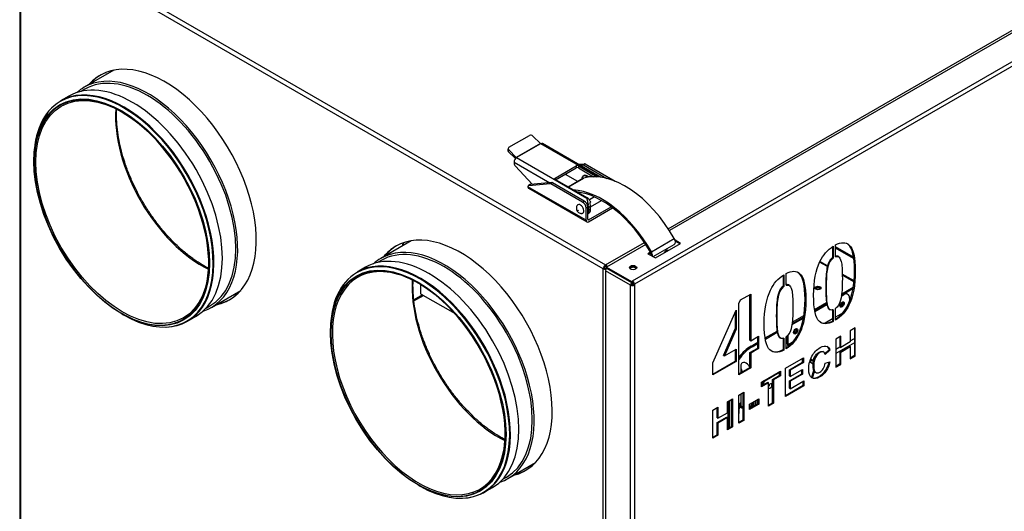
# Model space of a CAD drawing. Header units: millimetres. Extents: x 236 to 3393, y 257 to 3307.
# Tile 6 of 9: x 2422 to 3031, y 633 to 937. Entities that reach past the tile are written whole.
import ezdxf

# ---------------------------------------------------------------- set-up
doc = ezdxf.new("R2010")
doc.units = ezdxf.units.MM
for name, color, linetype in [('BLASZKA_PRZEGROD', 7, 'Continuous'), ('BLASZKA_SILOWNIK', 7, 'Continuous'), ('BOK_LEWY_H_CF_PK', 7, 'Continuous'), ('BURTA', 7, 'Continuous'), ('Domyślne', 7, 'Continuous'), ('DRZWI_ZEW_H', 7, 'Continuous'), ('KOLNIERZ_160_PK', 7, 'Continuous'), ('OBUDOWA_H', 7, 'Continuous'), ('POLKA_WENTYLATOR', 7, 'Continuous'), ('PRZEGRODA_BYPASS', 7, 'Continuous'), ('SIŁOWNIK_2', 7, 'Continuous'), ('SIŁOWNIK_BELIMO', 7, 'Continuous'), ('SUFIT_H_CF_PK', 7, 'Continuous'), ('UCHWYT_TULEJKI_2', 7, 'Continuous'), ('WYMIENNIK', 7, 'Continuous'), ('ZETKA', 7, 'Continuous')]:
    doc.layers.add(name, color=color, linetype=linetype)

# ---------------------------------------------------------------- blocks, each defined once
blk = doc.blocks.new('SE5')
at = {"layer": 'BLASZKA_PRZEGROD', "color": 7, "linetype": 'Continuous'}
for centre, start_param, end_param in [((2915.44, 770.33), 3.452346, 5.972432), ((2915.44, 769.76), 3.752157, 5.672621)]:
    blk.add_ellipse(centre, major_axis=(-1.85, 0), ratio=0.57735, start_param=start_param, end_param=end_param, dxfattribs=at)
at = {"layer": 'BLASZKA_SILOWNIK', "color": 7, "linetype": 'Continuous'}
for p, q in [((2929.87, 765.92), (2931.42, 766.82)), ((2929.97, 766.55), (2930.93, 767.11)), ((2931.42, 766.82), (2930.93, 767.11)), ((2933.92, 767.07), (2933.43, 767.35)), ((2913.46, 757.02), (2920.82, 761.27)), ((2913.59, 756.53), (2920.93, 760.76)), ((2934.96, 764.78), (2934.96, 762.9)), ((2930.55, 755.46), (2926.32, 753.01)), ((2900.1, 749.31), (2906.56, 753.04)), ((2900.1, 749.31), (2900.59, 749.02)), ((2900.59, 749.02), (2906.47, 752.42)), ((2924.41, 751.91), (2919.94, 749.33)), ((2897.06, 736.12), (2897.06, 742.04)), ((2896.56, 736.41), (2896.56, 741.49)), ((2900.03, 737.84), (2897.06, 736.12)), ((2937.94, 737.11), (2926.43, 730.46)), ((2935.38, 738.41), (2937.94, 739.88)), ((2926.43, 733.24), (2928.98, 734.71)), ((2910.83, 726.78), (2912.62, 725.75)), ((2910.98, 727.27), (2912.75, 726.25)), ((2911.61, 715.82), (2912.92, 720.28)), ((2912.12, 715.56), (2913.26, 719.48))]:
    blk.add_line(p, q, dxfattribs=at)
for centre, major_axis, start_param, end_param in [((2930.93, 763.02), (-2.5, -4.33), 3.141593, 3.926991), ((2931.42, 762.74), (-2.5, -4.33), 2.356194, 3.926991), ((2929.86, 761.06), (-0.92, -1.6), 0.270853, 2.870739), ((2900.59, 744.94), (2.5, 4.33), 0.785398, 1.161717), ((2900.1, 745.22), (-2.5, -4.33), 3.926991, 4.122006), ((2901.16, 744.49), (-0.92, -1.6), 0.270853, 2.870739), ((2897.76, 735.71), (-0.85, 1.47), 0.785398, 1.742066), ((2897.76, 735.71), (-0.5, 0.866), 0.785398, 1.805671)]:
    blk.add_ellipse(centre, major_axis=major_axis, ratio=0.57735, start_param=start_param, end_param=end_param, dxfattribs=at)
for centre in [(2930.36, 760.78), (2901.65, 744.2)]:
    blk.add_ellipse(centre, major_axis=(0.92, 1.6), ratio=0.57735, dxfattribs=at)
at = {"layer": 'BOK_LEWY_H_CF_PK', "color": 7, "linetype": 'Continuous'}
for centre, end_param in [((2534.17, 845.86), -0.423489), ((2534.74, 846.18), -0.426337), ((2717.31, 740.12), -0.432259), ((2717.88, 740.45), -0.434979)]:
    blk.add_ellipse(centre, major_axis=(43.62, -75.56), ratio=0.57735, start_param=-0.451683, end_param=end_param, dxfattribs=at)
at = {"layer": 'BURTA', "color": 7, "linetype": 'Continuous'}
for p, q in [((2724.58, 857.86), (2737.3, 865.21)), ((2743.97, 860.22), (2739.36, 864.82)), ((2743.97, 860.22), (2729.12, 851.65)), ((2744.15, 860.08), (2729.3, 851.51)), ((2744.18, 860.07), (2744.15, 860.08)), ((2744.19, 860.07), (2744.18, 860.07)), ((2779.59, 839.63), (2744.19, 860.07)), ((2781.22, 839.45), (2745.31, 860.18)), ((2724.17, 857.4), (2723.81, 856.46)), ((2724.51, 856.25), (2724.15, 855.31)), ((2724.15, 855.31), (2728.6, 850.87)), ((2724.51, 856.25), (2729.12, 851.65)), ((2729.3, 851.51), (2729.33, 851.49)), ((2729.33, 851.49), (2729.32, 851.49)), ((2729.32, 851.49), (2772.63, 826.48)), ((2727.74, 848.75), (2749.83, 836)), ((2727.74, 848.75), (2727.74, 848.15)), ((2739.01, 835.03), (2728.6, 846.15)), ((2753.05, 838.86), (2766.07, 846.37)), ((2766.07, 846.37), (2766.07, 845.15)), ((2767.44, 847.4), (2771.19, 847.74)), ((2767.48, 846.37), (2779.08, 839.67)), ((2767.48, 846.37), (2767.48, 845.15)), ((2768.22, 846.96), (2770.13, 847.13)), ((2770.13, 847.13), (2771.19, 847.74)), ((2771.72, 847.6), (2770.66, 846.98)), ((2770.66, 846.98), (2785.05, 838.67)), ((2771.72, 847.6), (2790.13, 836.97)), ((2753.41, 837.84), (2766.07, 845.15)), ((2759.54, 841.04), (2759.33, 841.26)), ((2767.02, 836.71), (2759.54, 841.04)), ((2767.48, 845.15), (2776.86, 839.73)), ((2770.85, 840.37), (2770.46, 840.14)), ((2772.18, 812.82), (2736.26, 833.56)), ((2736.26, 833.56), (2736.26, 833.56)), ((2737.63, 834.86), (2736.57, 834.25)), ((2736.79, 834.31), (2749.98, 835.49)), ((2737.85, 834.93), (2736.79, 834.31)), ((2751.04, 836.1), (2737.85, 834.93)), ((2749.98, 835.49), (2751.04, 836.1)), ((2751.57, 835.96), (2750.51, 835.35)), ((2770.06, 824.06), (2750.51, 835.35)), ((2771.12, 824.67), (2751.57, 835.96)), ((2753.05, 838.86), (2753.05, 838.04)), ((2772.85, 826.61), (2753.05, 838.04)), ((2770.59, 838.78), (2761.19, 833.35)), ((2761.22, 833.33), (2770.84, 838.88)), ((2736.72, 832.54), (2772.65, 811.8)), ((2767.69, 829.59), (2768.44, 830.03)), ((2777.43, 827.2), (2774.26, 825.37)), ((2770.06, 824.06), (2771.12, 824.67)), ((2772.85, 826.61), (2772.63, 826.48)), ((2772.81, 822.73), (2773.59, 822.28)), ((2773.76, 813.13), (2787.67, 821.16)), ((2774.94, 821.28), (2773.88, 820.67)), ((2774.84, 823.98), (2775.06, 824.11)), ((2774.94, 821.14), (2781.7, 825.04)), ((2774.94, 819.5), (2774.94, 821.28)), ((2773.24, 821), (2772.18, 820.39)), ((2772.18, 812.82), (2772.18, 820.39)), ((2773.24, 813.43), (2773.24, 821)), ((2773.24, 816.83), (2773.9, 817.21)), ((2773.76, 811.91), (2788.6, 820.47)), ((2773.88, 818.89), (2773.88, 820.67)), ((2774.94, 819.5), (2773.88, 818.89)), ((2773.76, 813.13), (2773.24, 813.43)), ((2812.57, 793.41), (2826.71, 801.58)), ((2813.59, 790.35), (2826.69, 797.91)), ((2812.06, 791.24), (2812.34, 791.4))]:
    blk.add_line(p, q, dxfattribs=at)
blk.add_arc((2769.06, 820.35), 2.83, 142.35766, 181.10841, dxfattribs=at)
for centre, major_axis, ratio, start_param, end_param in [((2738.3, 864.21), (1.4, -0.54), 0.739997, 1.03209, 2.602886), ((2725.57, 856.86), (1.4, -0.54), 0.739997, 2.602886, 4.173683), ((2744.15, 860.69), (0.368, -0.638), 0.57735, 5.148721, 5.497787), ((2744.19, 858.25), (-1.12, -1.94), 0.57735, 3.141593, 3.926991), ((2725.21, 855.92), (1.4, -0.54), 0.739997, 3.141593, 4.173683), ((2729.32, 849.66), (-1.12, -1.94), 0.57735, 3.926991, 5.497787), ((2729.3, 852.11), (0.368, -0.638), 0.57735, 5.148721, 5.497787), ((2729.15, 847.33), (-1, 1.73), 0.57735, 0.785398, 1.954769), ((2766.77, 845.96), (-1, 0), 0.57735, 3.926991, 5.497787), ((2770.66, 845.76), (-0.75, 1.3), 0.57735, 5.497787, 6.021386), ((2771.72, 846.37), (-0.75, 1.3), 0.57735, 5.497787, 6.021386), ((2766.77, 844.74), (-1, 0), 0.57735, 3.926991, 5.497787), ((2772.64, 836.21), (2.2, -3.81), 0.57735, 2.172708, 3.881344), ((2772.71, 836.25), (2.25, -3.9), 0.57735, 2.139778, 3.601688), ((2796.27, 784.78), (30.1, -52.13), 0.57735, 1.559652, 2.996459), ((2773.1, 836.47), (2.25, -3.9), 0.57735, 2.08602, 3.141593), ((2737.32, 832.95), (0.75, -1.3), 0.57735, 2.879793, 3.925241), ((2737.84, 834.47), (1.12, 1.94), 0.57735, 2.357368, 3.141593), ((2738.38, 833.56), (0.75, -1.3), 0.57735, 2.879793, 3.141593), ((2750.51, 834.12), (-0.75, 1.3), 0.57735, 5.497787, 6.021386), ((2751.57, 834.74), (-0.75, 1.3), 0.57735, 5.497787, 6.021386), ((2753.76, 838.45), (1, 0), 0.57735, 2.356194, 3.926991), ((2772.71, 836.25), (2.25, -3.9), 0.57735, 3.809328, 3.905379), ((2772.22, 835.96), (1.62, -2.81), 0.57735, 2.996459, 3.141593), ((2782.13, 776.62), (30.1, -52.13), 0.57735, 1.559652, 2.788158), ((2782.13, 776.62), (-29.5, 51.1), 0.57735, 4.701245, 5.883272), ((2768.65, 819.81), (-1.5, 2.6), 0.57735, 0, 0.259632), ((2768.65, 819.81), (-1.5, 2.6), 0.57735, 2.888262, 6.283185), ((2770.06, 821.61), (1.5, -2.6), 0.57735, 0.785398, 2.356194), ((2771.12, 822.22), (-1.5, 2.6), 0.57735, 3.926991, 5.497787), ((2772.85, 823.35), (-2, 3.46), 0.57735, 4.602122, 5.497787), ((2771.05, 822.3), (2, -3.46), 0.57735, 0.785398, 1.241944), ((2772.11, 822.92), (2, -3.46), 0.57735, 0.785398, 1.241944), ((2770.34, 820.93), (-2.5, 4.33), 0.57735, 3.317606, 3.926991), ((2771.4, 821.54), (-2.5, 4.33), 0.57735, 3.141593, 3.926991), ((2773.76, 813.74), (1.12, 1.94), 0.57735, 2.356194, 3.926991), ((2773.76, 813.74), (0.368, 0.638), 0.57735, 2.356194, 3.926991), ((2825.09, 800.68), (-1.6, 2.77), 0.57735, 3.141593, 4.701245), ((2810.95, 792.52), (-1, 1.73), 0.57735, 3.524699, 4.701245), ((2810.95, 792.52), (-1.6, 2.77), 0.57735, 3.679775, 4.701245)]:
    blk.add_ellipse(centre, major_axis=major_axis, ratio=ratio, start_param=start_param, end_param=end_param, dxfattribs=at)
blk.add_ellipse((2767.23, 819), major_axis=(-0.086, 0.149), ratio=0.57735, dxfattribs=at)
for points, knots in [([(2772.63, 826.48), (2772.66, 826.36), (2772.69, 826.23), (2772.75, 825.96), (2772.78, 825.81), (2772.88, 825.35), (2772.94, 825.02), (2773.05, 824.47), (2773.09, 824.28), (2773.17, 823.89), (2773.21, 823.69), (2773.3, 823.29), (2773.36, 823.08), (2773.46, 822.67), (2773.52, 822.47), (2773.59, 822.28)], [0, 0, 0, 0, 0.125, 0.125, 0.25, 0.25, 0.5, 0.5, 0.625, 0.625, 0.75, 0.75, 0.875, 0.875, 1, 1, 1, 1]), ([(2774.84, 823.98), (2774.76, 823.94), (2774.71, 823.87), (2774.62, 823.7), (2774.59, 823.61), (2774.57, 823.4), (2774.57, 823.3), (2774.59, 823.09), (2774.62, 822.99), (2774.65, 822.89)], [0, 0, 0, 0, 0.25, 0.25, 0.5, 0.5, 0.75, 0.75, 1, 1, 1, 1]), ([(2766.23, 820.29), (2766.26, 819.96), (2766.31, 819.36), (2766.77, 818.42), (2767.5, 817.64), (2768.46, 817.17), (2769.26, 817), (2769.64, 817.09), (2769.71, 817.11)], [0, 0, 0, 0, 0.172666, 0.359026, 0.571537, 0.76425, 0.963252, 1, 1, 1, 1])]:
    blk.add_open_spline(points, degree=3, knots=knots, dxfattribs=at)
at = {"layer": 'DRZWI_ZEW_H', "color": 7, "linetype": 'Continuous'}
for p, q in [((3377.04, 1125.84), (2823.78, 806.41)), ((2800.89, 775.4), (3391.75, 1116.53)), ((3392.95, 1114.45), (2802.09, 773.31)), ((2809.04, 797.9), (2784.77, 783.89)), ((2815.03, 789.52), (2830.59, 798.5)), ((2830.59, 798.5), (2827.18, 800.47)), ((2830.09, 798.22), (2827.32, 799.82)), ((2924.9, 796.75), (2924.9, 789.45)), ((2926.32, 790.27), (2926.32, 797.56)), ((2811.97, 793.06), (2810.44, 792.18)), ((2810.44, 792.18), (2815.03, 789.52)), ((2812.18, 792.61), (2810.93, 791.89)), ((2924.41, 796.33), (2924.41, 789.74)), ((2924.9, 789.45), (2924.41, 789.74)), ((2928.29, 790.21), (2927.67, 790.56)), ((2784.27, 781.64), (2784.27, 302.67)), ((2799.69, 772.74), (2784.27, 781.64)), ((2784.77, 783.89), (2784.77, 783.32)), ((2784.77, 783.89), (2800.18, 774.99)), ((2784.77, 783.32), (2800.18, 774.42)), ((2893.89, 778.71), (2893.89, 772.12)), ((2894.39, 779.13), (2894.39, 771.84)), ((2895.8, 772.65), (2895.8, 779.95)), ((2800.18, 773.03), (2799.69, 772.74)), ((2799.69, 259.01), (2799.69, 772.74)), ((2800.39, 773.72), (2800.04, 773.93)), ((2800.18, 774.99), (2800.89, 775.4)), ((2800.18, 774.99), (2800.18, 774.42)), ((2800.18, 774.42), (2800.89, 774.83)), ((2800.85, 774.27), (2800.85, 774.8)), ((2800.85, 774.27), (2801.24, 774.52)), ((2800.89, 774.83), (2800.89, 775.4)), ((2801.6, 773.6), (2801.6, 773.03)), ((2801.6, 773.03), (2802.09, 772.74)), ((2802.09, 773.31), (2802.09, 772.74)), ((2802.09, 772.74), (2802.09, 259.01)), ((2897.78, 772.59), (2897.16, 772.94)), ((2867.59, 763.58), (2873.95, 767.26)), ((2873.45, 738.68), (2873.45, 766.97)), ((2873.95, 767.26), (2873.95, 738.39)), ((2894.39, 771.84), (2893.89, 772.12)), ((2866.62, 761.38), (2867.59, 763.58)), ((2866.62, 717.42), (2866.62, 761.38)), ((2850.57, 724.87), (2864.85, 757.36)), ((2864.35, 756.23), (2864.35, 745.77)), ((2864.85, 757.36), (2864.85, 745.49)), ((2922.44, 757.88), (2923.06, 757.52)), ((2924.41, 757.82), (2924.41, 750.53)), ((2924.9, 757.53), (2924.9, 750.24)), ((2926.32, 751.06), (2926.32, 758.38)), ((2924.41, 750.53), (2924.9, 750.24)), ((2857.17, 729.28), (2864.35, 745.77)), ((2864.85, 745.49), (2857.67, 729)), ((2864.35, 745.77), (2864.85, 745.49)), ((2938.43, 746.31), (2935.38, 744.55)), ((2935.38, 744.55), (2935.38, 737.73)), ((2937.94, 746.03), (2937.94, 729.25)), ((2938.43, 728.96), (2938.43, 746.31)), ((2873.45, 738.68), (2873.95, 738.39)), ((2873.95, 738.39), (2878.81, 741.2)), ((2878.32, 733.87), (2878.32, 740.92)), ((2878.81, 741.2), (2878.81, 733.59)), ((2891.92, 740.26), (2892.54, 739.91)), ((2893.89, 740.2), (2893.89, 732.91)), ((2894.39, 739.91), (2894.39, 732.63)), ((2895.8, 733.44), (2895.8, 740.76)), ((2929.48, 741.14), (2926.43, 739.38)), ((2926.43, 739.38), (2926.43, 722.03)), ((2928.98, 740.86), (2928.98, 734.6)), ((2929.48, 734.32), (2929.48, 741.14)), ((2935.38, 737.73), (2929.48, 734.32)), ((2857.67, 729), (2864.85, 733.14)), ((2864.35, 732.86), (2864.35, 725.81)), ((2864.85, 733.14), (2864.85, 725.53)), ((2873.45, 731.06), (2878.32, 733.87)), ((2873.45, 721.94), (2873.45, 731.06)), ((2873.45, 731.06), (2873.95, 730.78)), ((2878.81, 733.59), (2873.95, 730.78)), ((2873.95, 730.78), (2873.95, 721.65)), ((2878.32, 733.87), (2878.81, 733.59)), ((2893.89, 732.91), (2894.39, 732.63)), ((2919.01, 731.34), (2918.4, 731.69)), ((2919.32, 730.29), (2922.33, 732.84)), ((2922.83, 732.56), (2919.82, 730)), ((2922.33, 732.84), (2922.83, 732.56)), ((2934.89, 735.07), (2928.98, 731.66)), ((2928.98, 734.6), (2929.48, 734.32)), ((2928.98, 731.66), (2928.98, 724.08)), ((2928.98, 731.66), (2929.48, 731.38)), ((2929.48, 731.38), (2935.38, 734.79)), ((2929.48, 723.79), (2929.48, 731.38)), ((2934.89, 735.07), (2935.38, 734.79)), ((2935.38, 734.79), (2935.38, 727.2)), ((2850.57, 717.86), (2864.35, 725.81)), ((2864.85, 725.53), (2850.57, 717.28)), ((2850.57, 717.28), (2850.57, 724.87)), ((2857.17, 729.28), (2857.67, 729)), ((2864.35, 725.81), (2864.85, 725.53)), ((2895.32, 721.42), (2906.45, 727.85)), ((2897.88, 720.53), (2905.96, 725.19)), ((2906.45, 724.9), (2898.37, 720.24)), ((2905.96, 725.19), (2905.96, 727.56)), ((2905.96, 725.19), (2906.45, 724.9)), ((2906.45, 727.85), (2906.45, 724.9)), ((2919.91, 724.66), (2922.86, 725.33)), ((2928.98, 724.08), (2926.43, 722.6)), ((2926.43, 722.03), (2929.48, 723.79)), ((2928.98, 724.08), (2929.48, 723.79)), ((2937.94, 729.25), (2935.38, 727.77)), ((2935.38, 727.2), (2938.43, 728.96)), ((2937.94, 729.25), (2938.43, 728.96)), ((2866.62, 717.99), (2873.45, 721.94)), ((2873.95, 721.65), (2866.62, 717.42)), ((2873.45, 721.94), (2873.95, 721.65)), ((2880.5, 712.86), (2892.37, 719.72)), ((2891.88, 717.06), (2891.88, 719.44)), ((2892.37, 719.72), (2892.37, 716.78)), ((2895.32, 704.07), (2895.32, 721.42)), ((2897.88, 716.68), (2897.88, 720.53)), ((2897.88, 720.53), (2898.37, 720.24)), ((2897.88, 713.74), (2905.4, 718.08)), ((2898.37, 716.4), (2905.89, 720.74)), ((2898.37, 720.24), (2898.37, 716.4)), ((2905.89, 717.79), (2898.37, 713.45)), ((2905.4, 718.08), (2905.4, 720.45)), ((2905.4, 718.08), (2905.89, 717.79)), ((2905.89, 720.74), (2905.89, 717.79)), ((2913.59, 719.09), (2914.21, 718.73)), ((2880.5, 709.92), (2880.5, 712.86)), ((2880.5, 710.49), (2884.42, 712.76)), ((2884.92, 712.47), (2880.5, 709.92)), ((2884.42, 712.76), (2884.92, 712.47)), ((2884.92, 698.06), (2884.92, 712.47)), ((2887.46, 714.51), (2891.88, 717.06)), ((2887.46, 700.1), (2887.46, 714.51)), ((2887.46, 714.51), (2887.96, 714.23)), ((2892.37, 716.78), (2887.96, 714.23)), ((2887.96, 714.23), (2887.96, 699.82)), ((2891.88, 717.06), (2892.37, 716.78)), ((2897.88, 716.68), (2898.37, 716.4)), ((2897.88, 709.06), (2897.88, 713.74)), ((2897.88, 713.74), (2898.37, 713.45)), ((2898.37, 708.78), (2906.73, 713.6)), ((2898.37, 713.45), (2898.37, 708.78)), ((2906.24, 710.94), (2906.24, 713.32)), ((2906.73, 713.6), (2906.73, 710.66)), ((2866.61, 704.85), (2869.66, 706.61)), ((2869.16, 689.54), (2869.16, 706.32)), ((2869.66, 706.61), (2869.66, 689.26)), ((2895.32, 704.64), (2906.24, 710.94)), ((2906.73, 710.66), (2895.32, 704.07)), ((2897.88, 709.06), (2898.37, 708.78)), ((2906.24, 710.94), (2906.73, 710.66)), ((2859.53, 700.76), (2862.58, 702.52)), ((2859.53, 693.94), (2859.53, 700.76)), ((2862.09, 685.45), (2862.09, 702.23)), ((2862.58, 702.52), (2862.58, 685.17)), ((2866.61, 687.49), (2866.61, 704.85)), ((2873.2, 699.28), (2878.86, 702.54)), ((2873.2, 696.5), (2878.36, 699.48)), ((2878.36, 699.48), (2878.36, 702.26)), ((2878.36, 699.48), (2878.86, 699.2)), ((2878.86, 702.54), (2878.86, 699.2)), ((2884.92, 698.64), (2887.46, 700.1)), ((2887.96, 699.82), (2884.92, 698.06)), ((2887.46, 700.1), (2887.96, 699.82)), ((2850.57, 695.59), (2853.62, 697.35)), ((2850.57, 678.24), (2850.57, 695.59)), ((2853.13, 690.81), (2853.13, 697.06)), ((2853.62, 697.35), (2853.62, 690.53)), ((2853.62, 690.53), (2859.53, 693.94)), ((2873.2, 695.93), (2873.2, 699.28)), ((2878.86, 699.2), (2873.2, 695.93)), ((2853.13, 687.87), (2859.04, 691.28)), ((2853.13, 690.81), (2853.62, 690.53)), ((2853.13, 680.28), (2853.13, 687.87)), ((2853.13, 687.87), (2853.62, 687.58)), ((2859.53, 690.99), (2853.62, 687.58)), ((2853.62, 687.58), (2853.62, 680)), ((2859.04, 691.28), (2859.53, 690.99)), ((2859.53, 683.41), (2859.53, 690.99)), ((2866.61, 688.07), (2869.16, 689.54)), ((2869.66, 689.26), (2866.61, 687.49)), ((2869.16, 689.54), (2869.66, 689.26)), ((2859.53, 683.98), (2862.09, 685.45)), ((2862.58, 685.17), (2859.53, 683.41)), ((2862.09, 685.45), (2862.58, 685.17)), ((2850.57, 678.81), (2853.13, 680.28)), ((2853.62, 680), (2850.57, 678.24)), ((2853.13, 680.28), (2853.62, 680))]:
    blk.add_line(p, q, dxfattribs=at)
for centre, radius, start, end in [((2802.23, 772.81), 2.46, 123.97547, 152.88397), ((2801.69, 773.09), 1.45, 125.39003, 154.13115)]:
    blk.add_arc(centre, radius, start, end, dxfattribs=at)
blk.add_ellipse((2801.24, 783.6), major_axis=(2.25, 0), ratio=0.57735, dxfattribs=at)
for centre, major_axis, start_param, end_param in [((2785.48, 782.34), (0.85, 1.47), 1.273616, 2.356194), ((2801.24, 783.03), (2.25, 0), 0.221803, 2.91979), ((2801.24, 783.03), (2.25, 0), 0.222447, 2.919145), ((2801.24, 782.46), (2.25, 0), 0.456274, 2.685319), ((2800.89, 773.44), (-0.85, -1.47), 4.712389, 5.497787), ((2800.89, 773.44), (1.7, 0), 3.926991, 5.497787), ((2800.89, 773.44), (-0.5, -0.866), 4.712389, 5.497787), ((2800.89, 773.44), (1, 0), 3.926991, 5.497787), ((2800.89, 774.01), (-0.85, 1.47), 3.926991, 5.497787), ((2800.89, 774.01), (-0.5, 0.866), 3.926991, 5.497787)]:
    blk.add_ellipse(centre, major_axis=major_axis, ratio=0.57735, start_param=start_param, end_param=end_param, dxfattribs=at)
for points, knots in [([(2924.9, 750.24), (2921.38, 748.41), (2918.5, 748.43), (2913.94, 752.42), (2912.76, 757.81), (2912.76, 775.13), (2914.07, 782.08), (2916.63, 787.34), (2918.61, 791.4), (2921.41, 794.55), (2924.9, 796.75)], [0, 0, 0, 0, 0.25937, 0.25937, 0.535883, 0.535883, 0.805722, 0.805722, 0.805722, 1, 1, 1, 1]), ([(2926.32, 797.56), (2929.82, 799.41), (2932.58, 799.43), (2934.61, 797.66), (2937.19, 795.41), (2938.49, 789.95), (2938.49, 772.69), (2937.18, 765.74), (2934.59, 760.47), (2932.58, 756.39), (2929.82, 753.26), (2926.32, 751.06)], [0, 0, 0, 0, 0.171467, 0.171467, 0.171467, 0.47131, 0.47131, 0.772205, 0.772205, 0.772205, 1, 1, 1, 1]), ([(2926.32, 751.67), (2929.59, 753.85), (2932.18, 756.87), (2934.09, 760.76), (2936.68, 766.03), (2937.99, 772.98), (2937.99, 790.24), (2936.7, 795.7), (2934.12, 797.94), (2933.84, 798.18), (2933.56, 798.39), (2933.26, 798.56)], [0.0108699, 0.0108699, 0.0108699, 0.0108699, 0.227795, 0.227795, 0.227795, 0.5286902, 0.5286902, 0.8285334, 0.8285334, 0.8285334, 0.8516151, 0.8516151, 0.8516151, 0.8516151]), ([(2927.74, 790.52), (2927.68, 790.56), (2927.61, 790.59), (2927.17, 790.75), (2926.77, 790.78), (2926.33, 790.7)], [0.8204439, 0.8204439, 0.8204439, 0.8204439, 0.8403083, 0.8403083, 0.9558431, 0.9558431, 0.9558431, 0.9558431]), ([(2924.41, 789.74), (2923.77, 789.23), (2923.2, 788.59), (2921.97, 786.73), (2921.42, 785.21), (2921.01, 783.21), (2920.47, 780.65), (2920.25, 776.7), (2920.25, 766), (2920.48, 762.48), (2920.93, 760.74), (2921.33, 759.15), (2921.88, 758.21), (2922.5, 757.85)], [0, 0, 0, 0, 0.0749755, 0.0749755, 0.1770325, 0.1770325, 0.1770325, 0.4937263, 0.4937263, 0.8140188, 0.8140188, 0.8140188, 0.9105878, 0.9105878, 0.9105878, 0.9105878]), ([(2924.9, 757.53), (2924.28, 757.29), (2923.72, 757.28), (2922.49, 757.72), (2921.87, 758.69), (2921.42, 760.46), (2920.98, 762.19), (2920.74, 765.71), (2920.74, 776.41), (2920.96, 780.36), (2921.5, 782.92), (2921.92, 784.92), (2922.47, 786.45), (2923.69, 788.31), (2924.27, 788.95), (2924.9, 789.45)], [0, 0, 0, 0, 0.078655, 0.078655, 0.185981, 0.185981, 0.185981, 0.506274, 0.506274, 0.822967, 0.822967, 0.822967, 0.925025, 0.925025, 1, 1, 1, 1]), ([(2926.32, 790.27), (2926.95, 790.49), (2927.52, 790.52), (2928.75, 790.07), (2929.33, 789.04), (2930.27, 785.6), (2930.5, 782.05), (2930.5, 771.35), (2930.22, 767.42), (2929.72, 764.88), (2929.33, 762.9), (2928.79, 761.37), (2928.07, 760.3), (2927.53, 759.51), (2926.95, 758.88), (2926.32, 758.38)], [0, 0, 0, 0, 0.159692, 0.159692, 0.377065, 0.377065, 0.594438, 0.594438, 0.814282, 0.814282, 0.814282, 0.934816, 0.934816, 0.934816, 1, 1, 1, 1]), ([(2894.39, 732.63), (2890.86, 730.79), (2887.98, 730.82), (2883.42, 734.8), (2882.24, 740.19), (2882.24, 757.51), (2883.55, 764.46), (2886.12, 769.72), (2888.1, 773.78), (2890.89, 776.93), (2894.39, 779.13)], [0, 0, 0, 0, 0.25937, 0.25937, 0.535883, 0.535883, 0.805722, 0.805722, 0.805722, 1, 1, 1, 1]), ([(2895.8, 779.95), (2899.31, 781.79), (2902.06, 781.81), (2904.1, 780.04), (2906.68, 777.8), (2907.97, 772.33), (2907.97, 755.08), (2906.66, 748.13), (2904.07, 742.85), (2902.06, 738.77), (2899.31, 735.65), (2895.8, 733.44)], [0, 0, 0, 0, 0.171467, 0.171467, 0.171467, 0.47131, 0.47131, 0.772205, 0.772205, 0.772205, 1, 1, 1, 1]), ([(2895.8, 734.05), (2899.07, 736.23), (2901.66, 739.25), (2903.57, 743.14), (2906.17, 748.41), (2907.47, 755.36), (2907.47, 772.62), (2906.18, 778.08), (2903.6, 780.32), (2903.33, 780.56), (2903.04, 780.77), (2902.74, 780.94)], [0.0108699, 0.0108699, 0.0108699, 0.0108699, 0.227795, 0.227795, 0.227795, 0.5286902, 0.5286902, 0.8285334, 0.8285334, 0.8285334, 0.8516151, 0.8516151, 0.8516151, 0.8516151]), ([(2895.8, 772.65), (2896.43, 772.88), (2897.01, 772.9), (2898.23, 772.45), (2898.81, 771.43), (2899.75, 767.98), (2899.99, 764.43), (2899.99, 753.73), (2899.7, 749.8), (2899.2, 747.26), (2898.81, 745.28), (2898.27, 743.75), (2897.55, 742.69), (2897.01, 741.89), (2896.43, 741.26), (2895.8, 740.76)], [0, 0, 0, 0, 0.159692, 0.159692, 0.377065, 0.377065, 0.594438, 0.594438, 0.814282, 0.814282, 0.814282, 0.934816, 0.934816, 0.934816, 1, 1, 1, 1]), ([(2897.22, 772.91), (2897.16, 772.94), (2897.1, 772.97), (2896.66, 773.13), (2896.25, 773.16), (2895.82, 773.08)], [0.8204439, 0.8204439, 0.8204439, 0.8204439, 0.8403083, 0.8403083, 0.9558431, 0.9558431, 0.9558431, 0.9558431]), ([(2893.89, 772.12), (2893.26, 771.61), (2892.68, 770.97), (2891.46, 769.11), (2890.91, 767.59), (2890.49, 765.59), (2889.95, 763.03), (2889.73, 759.08), (2889.73, 748.38), (2889.96, 744.86), (2890.41, 743.12), (2890.82, 741.53), (2891.36, 740.59), (2891.98, 740.23)], [0, 0, 0, 0, 0.0749755, 0.0749755, 0.1770325, 0.1770325, 0.1770325, 0.4937263, 0.4937263, 0.8140188, 0.8140188, 0.8140188, 0.9105878, 0.9105878, 0.9105878, 0.9105878]), ([(2894.39, 739.91), (2893.76, 739.67), (2893.2, 739.66), (2891.98, 740.1), (2891.36, 741.07), (2890.9, 742.84), (2890.46, 744.57), (2890.22, 748.09), (2890.22, 758.79), (2890.45, 762.74), (2890.98, 765.31), (2891.4, 767.3), (2891.95, 768.83), (2893.18, 770.69), (2893.75, 771.33), (2894.39, 771.84)], [0, 0, 0, 0, 0.078655, 0.078655, 0.185981, 0.185981, 0.185981, 0.506274, 0.506274, 0.822967, 0.822967, 0.822967, 0.925025, 0.925025, 1, 1, 1, 1]), ([(2922.86, 725.33), (2922.41, 723.15), (2921.66, 721.3), (2919.56, 718.24), (2918.23, 717.01), (2914.62, 714.92), (2912.98, 714.76), (2911.7, 715.61), (2910.43, 716.45), (2909.77, 718.22), (2909.77, 723.84), (2910.42, 726.46), (2911.71, 728.81), (2912.99, 731.15), (2914.7, 732.93), (2918.65, 735.21), (2920.14, 735.44), (2921.29, 734.86), (2921.97, 734.51), (2922.49, 733.75), (2922.83, 732.56)], [0, 0, 0, 0, 0.10829, 0.10829, 0.21658, 0.21658, 0.351101, 0.351101, 0.351101, 0.500537, 0.500537, 0.658169, 0.658169, 0.658169, 0.798322, 0.798322, 0.92054, 0.92054, 0.92054, 1, 1, 1, 1]), ([(2913.66, 719.05), (2913.58, 719.09), (2913.51, 719.14), (2913.43, 719.2), (2912.75, 719.73), (2912.41, 721.1), (2912.41, 725.39), (2912.76, 727.09), (2914.14, 729.73), (2915.04, 730.74), (2916.16, 731.37), (2916.96, 731.82), (2917.65, 731.97), (2918.21, 731.77), (2918.3, 731.74), (2918.39, 731.7), (2918.46, 731.66)], [0.3241251, 0.3241251, 0.3241251, 0.3241251, 0.3373727, 0.3373727, 0.3373727, 0.5034495, 0.5034495, 0.6599617, 0.6599617, 0.8164739, 0.8164739, 0.8164739, 0.9084786, 0.9084786, 0.9084786, 0.9228775, 0.9228775, 0.9228775, 0.9228775]), ([(2919.82, 730), (2919.64, 730.79), (2919.27, 731.29), (2918.71, 731.48), (2918.14, 731.68), (2917.46, 731.54), (2916.66, 731.09), (2915.54, 730.46), (2914.64, 729.45), (2913.26, 726.8), (2912.91, 725.1), (2912.91, 720.82), (2913.25, 719.44), (2913.93, 718.91), (2914.62, 718.37), (2915.5, 718.41), (2917.39, 719.5), (2918.08, 720.2), (2918.66, 721.12), (2919.24, 722.06), (2919.66, 723.24), (2919.91, 724.66)], [0, 0, 0, 0, 0.091521, 0.091521, 0.091521, 0.183526, 0.183526, 0.183526, 0.340038, 0.340038, 0.49655, 0.49655, 0.662627, 0.662627, 0.662627, 0.79005, 0.79005, 0.883572, 0.883572, 0.883572, 1, 1, 1, 1]), ([(2911.37, 715.79), (2912.63, 715.06), (2914.21, 715.26), (2917.73, 717.29), (2919.06, 718.52), (2921.1, 721.48), (2921.81, 723.2), (2922.27, 725.19)], [0.6546233, 0.6546233, 0.6546233, 0.6546233, 0.7834204, 0.7834204, 0.8917102, 0.8917102, 0.9930055, 0.9930055, 0.9930055, 0.9930055])]:
    blk.add_open_spline(points, degree=3, knots=knots, dxfattribs=at)
for points in [[(2916.79, 749.93), (2918.85, 748.75), (2921.39, 748.96), (2924.41, 750.53)], [(2886.27, 732.31), (2888.33, 731.13), (2890.87, 731.34), (2893.89, 732.91)], [(2922.33, 732.84), (2922.01, 733.97), (2921.53, 734.72), (2920.9, 735.09)]]:
    blk.add_open_spline(points, degree=3, dxfattribs=at)
at = {"layer": 'KOLNIERZ_160_PK', "color": 7, "linetype": 'Continuous'}
for p, q in [((2480.43, 905.48), (2462.26, 894.99)), ((2475.68, 903.54), (2475.68, 903.38)), ((2452.78, 889.51), (2447.61, 886.53)), ((2462.56, 893.75), (2460.28, 892.43)), ((2431.14, 850.3), (2431.14, 849.01)), ((2664.24, 800.13), (2645.4, 789.25)), ((2658.82, 797.8), (2658.83, 797.64)), ((2645.7, 788.01), (2643.43, 786.7)), ((2635.92, 783.77), (2630.75, 780.79)), ((2540.76, 759.02), (2558.93, 769.51)), ((2553.99, 766.45), (2553.88, 766.53)), ((2485.38, 755.06), (2486.51, 754.41)), ((2537.56, 758.58), (2539.84, 759.9)), ((2526.11, 750.56), (2531.28, 753.54)), ((2614.29, 744.57), (2614.29, 743.27)), ((2723.9, 653.28), (2740.93, 663.12)), ((2737.13, 660.71), (2737.02, 660.8)), ((2720.7, 652.85), (2722.98, 654.16)), ((2668.52, 649.33), (2669.65, 648.68)), ((2709.25, 644.82), (2714.42, 647.81))]:
    blk.add_line(p, q, dxfattribs=at)
blk.add_arc((2675.8, 791.9), 17.98, 157.33608, 160.84964, dxfattribs=at)
for centre, major_axis, ratio, start_param, end_param in [((2492.03, 821.53), (-39.25, 67.98), 0.57735, 3.141593, 6.283185), ((2501.51, 827), (-39.25, 67.98), 0.57735, 3.020465, 6.283185), ((2501.2, 826.82), (-38.64, 66.93), 0.57735, 3.141593, 6.283185), ((2486.51, 818.34), (-39.15, 67.81), 0.57735, 2.356194, 6.283185), ((2486.86, 818.54), (-39.25, 67.98), 0.57735, 2.8402, 6.283185), ((2501.51, 827), (-39.25, 67.98), 0.57735, 0, 0.121128), ((2485.24, 817.61), (-38.1, 66), 0.57735, 3.09849, 6.283185), ((2485.24, 817.61), (-38.1, 65.98), 0.57735, 3.098323, 6.283185), ((2486.51, 818.34), (-39.15, 67.81), 0.57735, 0, 0.785398), ((2485.24, 817.61), (-38.1, 66), 0.57735, 0.006099, 0.262141), ((2485.24, 817.61), (-38.1, 65.98), 0.57735, 0.006845, 0.26256), ((2485.24, 817.61), (-38.1, 65.98), 0.57735, 0, 0.006845), ((2485.24, 817.61), (-38.1, 66), 0.57735, 0, 0.006099), ((2534.95, 846.31), (-37.75, 65.38), 0.57735, 0.710102, 2.431491), ((2485.24, 817.61), (-38.1, 66), 0.57735, 0.262141, 3.007501), ((2485.24, 817.61), (-38.1, 65.98), 0.57735, 0.26256, 3.007614), ((2684.65, 721.27), (-39.25, 67.98), 0.57735, 3.020465, 6.283185), ((2684.34, 721.09), (-38.64, 66.93), 0.57735, 3.141593, 6.283185), ((2714.53, 740.12), (-40.89, 73.15), 0.639475, 0.36586, 0.39374), ((2675.17, 715.79), (-39.25, 67.98), 0.57735, 3.141593, 6.283185), ((2668.38, 711.87), (-38.1, 66), 0.57735, 3.09849, 6.283185), ((2668.38, 711.87), (-38.1, 65.98), 0.57735, 3.098323, 6.283185), ((2669.65, 712.6), (-39.15, 67.81), 0.57735, 2.356194, 6.283185), ((2670, 712.81), (-39.25, 67.98), 0.57735, 2.840083, 6.283185), ((2684.65, 721.27), (-39.25, 67.98), 0.57735, 0, 0.121128), ((2669.65, 712.6), (-39.15, 67.81), 0.57735, 0, 0.785398), ((2668.87, 712.16), (-37.75, 65.38), 0.57735, 5.555699, 6.283185), ((2668.87, 712.16), (-37.75, 65.38), 0.57735, 0, 3.845358), ((2668.38, 711.87), (-38.1, 66), 0.57735, 0.006099, 0.262141), ((2668.38, 711.87), (-38.1, 65.98), 0.57735, 0.006845, 0.26256), ((2668.38, 711.87), (-38.1, 65.98), 0.57735, 0, 0.006845), ((2668.38, 711.87), (-38.1, 66), 0.57735, 0, 0.006099), ((2718.09, 740.57), (-37.75, 65.38), 0.57735, 0.710102, 2.431491), ((2668.38, 711.87), (-38.1, 66), 0.57735, 0.262141, 3.007501), ((2668.38, 711.87), (-38.1, 65.98), 0.57735, 0.26256, 3.007614), ((2485.24, 817.61), (-38.1, 65.98), 0.57735, 3.007614, 3.098323), ((2485.24, 817.61), (-38.1, 66), 0.57735, 3.007501, 3.09849), ((2668.38, 711.87), (-38.1, 65.98), 0.57735, 3.007614, 3.098323), ((2668.38, 711.87), (-38.1, 66), 0.57735, 3.007501, 3.09849)]:
    blk.add_ellipse(centre, major_axis=major_axis, ratio=ratio, start_param=start_param, end_param=end_param, dxfattribs=at)
for centre, major_axis in [((2485.38, 817.69), (-38.35, 66.43)), ((2485.73, 817.89), (-37.75, 65.38)), ((2668.52, 711.96), (-38.35, 66.43))]:
    blk.add_ellipse(centre, major_axis=major_axis, ratio=0.57735, dxfattribs=at)
for points in [[(2475.68, 903.38), (2475.7, 903.17), (2475.72, 902.97), (2475.74, 902.77)], [(2658.83, 797.64), (2658.84, 797.44), (2658.86, 797.23), (2658.88, 797.03)], [(2553.88, 766.53), (2553.87, 766.55), (2553.85, 766.56), (2553.84, 766.57)], [(2553.95, 766.63), (2553.96, 766.57), (2553.98, 766.51), (2553.99, 766.45)], [(2737.02, 660.8), (2737.01, 660.81), (2736.99, 660.82), (2736.98, 660.83)], [(2737.09, 660.9), (2737.1, 660.84), (2737.12, 660.77), (2737.13, 660.71)]]:
    blk.add_open_spline(points, degree=3, dxfattribs=at)
for points, knots in [([(2515.48, 801.29), (2514.54, 802.29), (2512.23, 804.78), (2508.19, 809.62), (2503.8, 815.55), (2499.69, 821.85), (2495.94, 828.37), (2492.57, 835.08), (2489.63, 841.89), (2487.14, 848.75), (2485.13, 855.59), (2483.62, 862.33), (2482.61, 868.9), (2482.12, 875.24), (2482.14, 879.27), (2482.23, 881.23)], [0, 0, 0, 0, 0.0313062, 0.0909967, 0.1507248, 0.2104698, 0.2702235, 0.3299769, 0.3897184, 0.449439, 0.50913, 0.568783, 0.628391, 0.6879498, 0.7473958, 0.7473958, 0.7473958, 0.7473958]), ([(2538.95, 783.13), (2537.69, 783.78), (2534.68, 785.44), (2529.91, 788.55), (2524.73, 792.52), (2519.79, 796.88), (2516.98, 799.74), (2515.48, 801.29)], [0.4704928, 0.4704928, 0.4704928, 0.4704928, 0.5541628, 0.6704449, 0.7867549, 0.9031248, 1, 1, 1, 1]), ([(2698.62, 695.55), (2697.68, 696.55), (2695.37, 699.04), (2691.33, 703.89), (2686.95, 709.82), (2682.83, 716.11), (2679.08, 722.63), (2675.71, 729.34), (2672.77, 736.16), (2670.28, 743.02), (2668.27, 749.85), (2666.76, 756.59), (2665.75, 763.16), (2665.26, 769.51), (2665.28, 773.54), (2665.37, 775.49)], [0, 0, 0, 0, 0.0313062, 0.0909967, 0.1507248, 0.2104698, 0.2702235, 0.3299769, 0.3897184, 0.449439, 0.50913, 0.568783, 0.628391, 0.6879498, 0.7473958, 0.7473958, 0.7473958, 0.7473958]), ([(2722.09, 677.4), (2720.83, 678.04), (2717.82, 679.7), (2713.05, 682.81), (2707.87, 686.78), (2702.93, 691.14), (2700.12, 694), (2698.62, 695.55)], [0.4704928, 0.4704928, 0.4704928, 0.4704928, 0.5541628, 0.6704449, 0.7867549, 0.9031248, 1, 1, 1, 1])]:
    blk.add_open_spline(points, degree=3, knots=knots, dxfattribs=at)
at = {"layer": 'OBUDOWA_H', "color": 7, "linetype": 'Continuous'}
for p, q in [((2823.01, 807.6), (3374.71, 1126.12)), ((2422.36, 991.4), (2422.36, 477.01)), ((2424.36, 993.03), (2784.27, 785.24)), ((2422.94, 990.58), (2422.94, 476.19)), ((2782.86, 782.79), (2422.94, 990.58)), ((2784.27, 785.24), (2808.26, 799.09)), ((2784.27, 784.42), (2784.27, 785.24)), ((2783.57, 783.19), (2782.86, 782.79)), ((2782.86, 302.75), (2782.86, 782.79)), ((2784.27, 783.03), (2784.27, 782.45)), ((2801.35, 772.92), (2800.29, 773.53)), ((2801.35, 772.92), (2800.29, 773.53))]:
    blk.add_line(p, q, dxfattribs=at)
blk.add_arc((2793.86, 792.25), 13.31, 223.89887, 226.22678, dxfattribs=at)
for centre, major_axis, start_param, end_param in [((2511.97, 833.04), (40, -69.28), 0, 3.335546), ((2512.68, 833.45), (40, -69.28), 3.150432, 3.335546), ((2694.76, 727.51), (-40, 69.28), 2.972094, 6.283185), ((2694.76, 727.51), (-40, 69.28), 0, 0.215683), ((2695.46, 727.92), (-40, 69.28), 0.008839, 0.215683), ((2821.75, 792.18), (1.17, 2.04), 0, 1.663909), ((2821.04, 792.58), (1.17, 2.04), 5.712192, 5.977553), ((2821.75, 792.18), (1.17, 2.04), 6.190072, 6.283185), ((2784.27, 783.6), (1, 1.73), 0.785398, 2.356194), ((2784.27, 783.6), (-1, 1.73), 4.712389, 5.497787), ((2784.27, 783.6), (-2, 0), 0.785398, 1.570796), ((2784.27, 783.6), (0.5, 0.866), 0.785398, 2.356194), ((2784.27, 783.6), (-1, 0), 0.785398, 1.570796), ((2784.27, 783.6), (-0.5, 0.866), 4.712389, 5.497787), ((2511.97, 833.04), (40, -69.28), 6.089232, 6.283185), ((2512.68, 833.45), (40, -69.28), 6.089232, 6.274346), ((2695.46, 727.92), (-40, 69.28), 2.972094, 3.132754)]:
    blk.add_ellipse(centre, major_axis=major_axis, ratio=0.57735, start_param=start_param, end_param=end_param, dxfattribs=at)
at = {"layer": 'POLKA_WENTYLATOR', "color": 7, "linetype": 'Continuous'}
for p, q in [((2671.25, 766.72), (2665.8, 763.58)), ((2665.85, 763), (2671.77, 766.41))]:
    blk.add_line(p, q, dxfattribs=at)
at = {"layer": 'PRZEGRODA_BYPASS', "color": 7, "linetype": 'Continuous'}
for p, q in [((2921.25, 784.21), (2916.49, 786.96)), ((2921.38, 784.74), (2916.69, 787.45)), ((2937.72, 775.31), (2930.48, 779.49)), ((2937.67, 774.73), (2930.48, 778.88)), ((2670.01, 773.13), (2670.01, 767.43)), ((2670.01, 767.43), (2691.31, 755.14))]:
    blk.add_line(p, q, dxfattribs=at)
blk.add_ellipse((2915.44, 770.99), major_axis=(1.85, 0), ratio=0.57735, dxfattribs=at)
blk.add_ellipse((2915.44, 770.33), major_axis=(-1.85, 0), ratio=0.57735, start_param=3.452346, end_param=5.972432, dxfattribs=at)
at = {"layer": 'SIŁOWNIK_2', "color": 7, "linetype": 'Continuous'}
for p, q in [((2896.91, 735.22), (2896.77, 735.14)), ((2896.77, 735.14), (2896.77, 734.41)), ((2897.08, 734.96), (2896.77, 735.14)), ((2910.21, 725.34), (2911.76, 726.24)), ((2912.47, 724.04), (2910.21, 725.34))]:
    blk.add_line(p, q, dxfattribs=at)
at = {"layer": 'SIŁOWNIK_BELIMO', "color": 7, "linetype": 'Continuous'}
for p, q in [((2867.74, 722.68), (2867.74, 718.64)), ((2891.77, 718.7), (2882.7, 713.46)), ((2891.57, 718.99), (2891.34, 719.12)), ((2880.93, 711.63), (2880.5, 711.88)), ((2880.93, 710.74), (2880.93, 711.63)), ((2881.64, 711.63), (2881.64, 711.15)), ((2867.74, 705.5), (2867.74, 698.97)), ((2874.34, 698.97), (2874.34, 699.93)), ((2875.42, 697.78), (2875.42, 700.56)), ((2875.77, 700.76), (2875.77, 697.99)), ((2876.94, 701.44), (2876.94, 698.66)), ((2878.11, 699.33), (2878.11, 702.11)), ((2866.83, 698.79), (2866.61, 693.48)), ((2875.29, 697.71), (2875.24, 698.79))]:
    blk.add_line(p, q, dxfattribs=at)
for centre, major_axis, start_param, end_param in [((2871.04, 720.78), (2.33, -4.04), 1.535241, 4.755534), ((2891.07, 718.7), (-0.707, 0), 3.141593, 4.404862), ((2976.04, 736.49), (-62.5, -108.25), -1.091344, -1.075385), ((2891.42, 718.5), (0.25, 0.433), 5.191841, 5.497787), ((2882.35, 712.44), (-1, -1.73), 4.348199, 5.497787), ((2881.29, 711.83), (0.5, 0), 3.926991, 5.497787), ((2882.7, 712.24), (0.75, 1.3), 0.785398, 2.356194), ((2882.35, 713.67), (0.25, -0.433), 0.785398, 2.048668), ((2885.88, 710.4), (-0.78, -1.34), 0, 5.010742), ((2884.61, 711.14), (0.78, 1.34), 4.208255, 5.292357), ((2885.88, 710.4), (-0.78, -1.34), 5.984832, 6.283185), ((2871.04, 698.97), (-3.91, 0), 5.717135, 6.283185), ((2871.04, 698.97), (-3.91, 0), 2.157095, 3.626966), ((2871.04, 698.73), (-4.21, 0), 6.259613, 6.283185), ((2871.04, 698.73), (-4.21, 0), 0, 1.11021), ((2871.04, 698.97), (-3.91, 0), 0, 1.071783), ((2871.04, 698.97), (3.3, 0), 3.141593, 4.109535), ((2871.04, 698.97), (3.3, 0), 5.42727, 6.283185), ((2871.04, 698.73), (-4.21, 0), 2.110491, 3.165165), ((2871.04, 689.17), (4.6, 0), 3.417998, 3.530947)]:
    blk.add_ellipse(centre, major_axis=major_axis, ratio=0.57735, start_param=start_param, end_param=end_param, dxfattribs=at)
at = {"layer": 'SUFIT_H_CF_PK', "color": 7, "linetype": 'Continuous'}
for centre, start_param, end_param in [((2820.41, 792.95), 5.32875, 5.676334), ((2820.98, 792.62), 5.670842, 5.934)]:
    blk.add_ellipse(centre, major_axis=(1.18, 2.04), ratio=0.57735, start_param=start_param, end_param=end_param, dxfattribs=at)
at = {"layer": 'UCHWYT_TULEJKI_2', "color": 7, "linetype": 'Continuous'}
for p, q in [((2929.97, 766.55), (2937.08, 770.66)), ((2930.09, 767.44), (2937.21, 771.55)), ((2913.34, 757.77), (2920.7, 762.02)), ((2913.46, 757.02), (2920.82, 761.27)), ((2899.45, 748.93), (2906.56, 753.04)), ((2899.58, 749.83), (2906.69, 753.93)), ((2882.82, 740.15), (2890.19, 744.4)), ((2882.94, 739.41), (2890.3, 743.65)), ((2874.15, 735.14), (2878.32, 737.55)), ((2874.85, 734.73), (2878.32, 736.73)), ((2874.15, 735.14), (2874.85, 734.73)), ((2860, 684.25), (2860, 701.03)), ((2860.71, 684.66), (2860.71, 701.44))]:
    blk.add_line(p, q, dxfattribs=at)
for centre, major_axis, start_param, end_param in [((2929.16, 761.47), (-0.92, -1.6), 0.708719, 2.419323), ((2929.87, 761.06), (0.92, 1.6), 3.409614, 6.010727), ((2900.45, 744.9), (-0.92, -1.6), 0.710418, 2.419563), ((2901.16, 744.49), (0.92, 1.6), 3.386158, 5.99986), ((2874.15, 718.81), (-10, -17.32), 3.926991, 4.488449), ((2874.85, 718.4), (10, 17.32), 0.785398, 1.407102)]:
    blk.add_ellipse(centre, major_axis=major_axis, ratio=0.57735, start_param=start_param, end_param=end_param, dxfattribs=at)
at = {"layer": 'WYMIENNIK', "color": 7, "linetype": 'Continuous'}
blk.add_line((2926.32, 796.4), (2937.34, 790.04), dxfattribs=at)
at = {"layer": 'ZETKA', "color": 7, "linetype": 'Continuous'}
for p, q in [((2937.36, 789.93), (2926.32, 796.31)), ((2937.48, 789.2), (2926.32, 795.65))]:
    blk.add_line(p, q, dxfattribs=at)

msp = doc.modelspace()

# ---------------------------------------------------------------- block references
at = {"layer": 'Domyślne'}
msp.add_blockref('SE5', (0, 0), dxfattribs=at)

doc.saveas('drawing.dxf')
